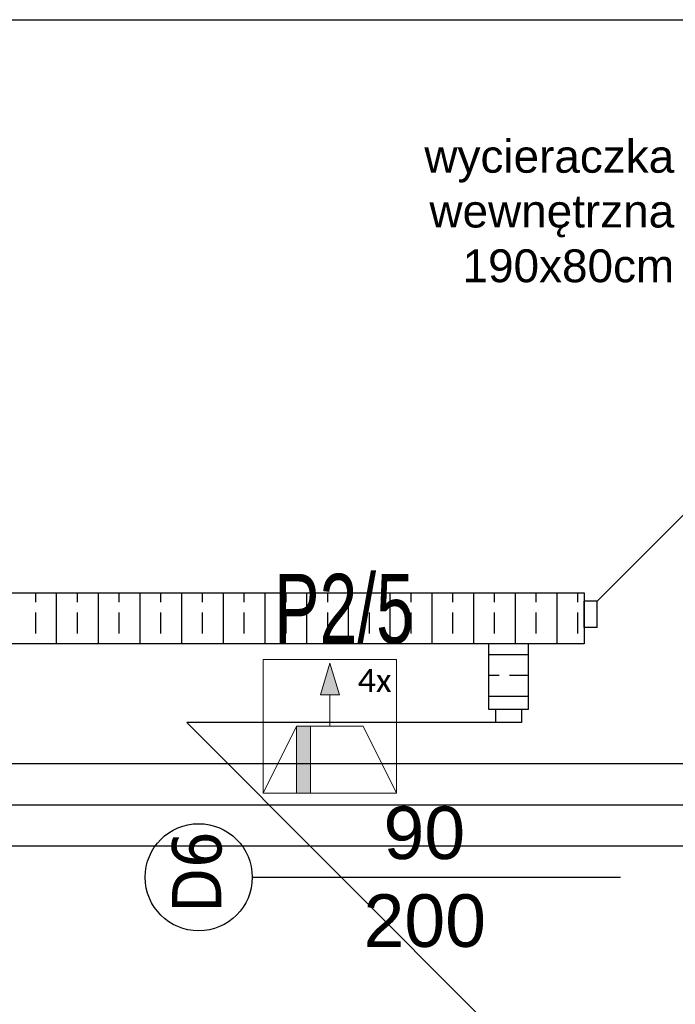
# Model space of a CAD drawing. Header units: millimetres. Extents: x -7023 to 53801, y 9849 to 33561.
# Tile 101 of 256: x 11323 to 11523, y 19082 to 19382. Entities that reach past the tile are written whole.
import ezdxf
from ezdxf.enums import TextEntityAlignment as Align

# ---------------------------------------------------------------- set-up
doc = ezdxf.new("R2010")
doc.units = ezdxf.units.MM
doc.layers.get('0').update_dxf_attribs({"lineweight": 9})
doc.layers.add('.IE_podklad', color=252, linetype='Continuous')
doc.layers.add('PA_Instalacja pożarowa', color=1, linetype='Continuous', lineweight=5)
doc.layers.add('PA_Instalacja pożarowa_opis', color=7, linetype='Continuous', lineweight=5)
doc.styles.add('AAT', font='calibri.ttf')
doc.styles.add('Opisowy', font='arial.ttf')
doc.styles.add('q-arch-ARIAL01', font='arial.ttf', dxfattribs={"width": 0.7})
doc.styles.get("Standard").update_dxf_attribs({"font": 'arial.ttf'})

# ---------------------------------------------------------------- blocks, each defined once
blk = doc.blocks.new('*U226')
blk.add_wipeout([(-20.5, -20.5), (-20.5, 20.5), (20.5, 20.5), (20.5, -20.5)])
at = {"lineweight": 5}
for points in [[(0, 9.7), (2.94, 9.7), (0, 19.41), (-2.94, 9.7)], [(-6, -20.5), (-6, 0), (-10.25, 0), (-10.25, -20.5)]]:
    blk.add_hatch(color=256, dxfattribs=at).paths.add_polyline_path(points)
for p, q in [((-2.94, 9.7), (0, 19.41)), ((2.94, 9.7), (0, 19.41)), ((0, 9.7), (-2.94, 9.7)), ((0, 0), (0, 9.7)), ((0, 9.7), (2.94, 9.7)), ((-20.5, -20.5), (-10.25, 0)), ((-10.25, 0), (10.25, 0)), ((-10.25, 0), (-10.25, -20.5)), ((-6, -20.5), (-6, 0)), ((20.5, -20.5), (10.25, 0)), ((20.5, -20.5), (-20.5, -20.5))]:
    blk.add_line(p, q, dxfattribs=at)
blk.add_lwpolyline([(-20.5, 20.5), (20.5, 20.5), (20.5, -20.5), (-20.5, -20.5)], close=True, dxfattribs=at)
at = {"lineweight": 5, "style": 'AAT'}
blk.add_text('4x', height=7.089, dxfattribs=at).set_placement((18.94, 10.54), align=Align.RIGHT)

msp = doc.modelspace()

# ---------------------------------------------------------------- linework, layer by layer
at = {"layer": '.IE_podklad', "ltscale": 25}
for p, q in [((10554.1, 19381.68), (13853.09, 19381.68)), ((10554.1, 19142.68), (13536.66, 19142.68))]:
    msp.add_line(p, q, dxfattribs=at)
at = {"layer": '.IE_podklad'}
for p, q in [((11499.06, 19204.68), (11593.06, 19298.68)), ((10896.06, 19207.18), (11495.06, 19207.18)), ((11328.12, 19204.38), (11328.12, 19207.18)), ((11334.47, 19191.68), (11334.47, 19207.18)), ((11340.82, 19204.38), (11340.82, 19207.18)), ((11347.17, 19191.68), (11347.17, 19207.18)), ((11353.52, 19204.38), (11353.52, 19207.18)), ((11359.87, 19191.68), (11359.87, 19207.18)), ((11366.22, 19204.38), (11366.22, 19207.18)), ((11372.57, 19191.68), (11372.57, 19207.18)), ((11378.92, 19204.38), (11378.92, 19207.18)), ((11385.27, 19191.68), (11385.27, 19207.18)), ((11391.62, 19204.38), (11391.62, 19207.18)), ((11397.97, 19191.68), (11397.97, 19207.18)), ((11404.32, 19204.38), (11404.32, 19207.18)), ((11410.67, 19191.68), (11410.67, 19207.18)), ((11417.02, 19204.38), (11417.02, 19207.18)), ((11423.37, 19191.68), (11423.37, 19207.18)), ((11429.72, 19204.38), (11429.72, 19207.18)), ((11436.07, 19191.68), (11436.07, 19207.18)), ((11442.42, 19204.38), (11442.42, 19207.18)), ((11448.77, 19191.68), (11448.77, 19207.18)), ((11455.12, 19204.38), (11455.12, 19207.18)), ((11461.47, 19191.68), (11461.47, 19207.18)), ((11467.82, 19204.38), (11467.82, 19207.18)), ((11474.17, 19191.68), (11474.17, 19207.18)), ((11480.52, 19204.38), (11480.52, 19207.18)), ((11486.87, 19191.68), (11486.87, 19207.18)), ((11493.22, 19204.38), (11493.22, 19207.18)), ((11495.06, 19207.18), (11495.06, 19191.68)), ((11499.06, 19204.68), (11495.06, 19204.68)), ((11495.06, 19196.68), (11495.06, 19204.68)), ((11499.06, 19196.68), (11499.06, 19204.68)), ((11328.12, 19194.85), (11328.12, 19201.2)), ((11340.82, 19194.85), (11340.82, 19201.2)), ((11353.52, 19194.85), (11353.52, 19201.2)), ((11366.22, 19194.85), (11366.22, 19201.2)), ((11378.92, 19194.85), (11378.92, 19201.2)), ((11391.62, 19194.85), (11391.62, 19201.2)), ((11404.32, 19194.85), (11404.32, 19201.2)), ((11417.02, 19194.85), (11417.02, 19201.2)), ((11429.72, 19194.85), (11429.72, 19201.2)), ((11442.42, 19194.85), (11442.42, 19201.2)), ((11455.12, 19194.85), (11455.12, 19201.2)), ((11467.82, 19194.85), (11467.82, 19201.2)), ((11480.52, 19194.85), (11480.52, 19201.2)), ((11493.22, 19194.85), (11493.22, 19201.2)), ((11499.06, 19196.68), (11495.06, 19196.68)), ((11495.06, 19191.68), (10896.06, 19191.68)), ((11328.12, 19191.68), (11328.12, 19191.68)), ((11340.82, 19191.68), (11340.82, 19191.68)), ((11353.52, 19191.68), (11353.52, 19191.68)), ((11366.22, 19191.68), (11366.22, 19191.68)), ((11378.92, 19191.68), (11378.92, 19191.68)), ((11391.62, 19191.68), (11391.62, 19191.68)), ((11404.32, 19191.68), (11404.32, 19191.68)), ((11417.02, 19191.68), (11417.02, 19191.68)), ((11429.72, 19191.68), (11429.72, 19191.68)), ((11442.42, 19191.68), (11442.42, 19191.68)), ((11455.12, 19191.68), (11455.12, 19191.68)), ((11466.06, 19171.67), (11466.06, 19191.68)), ((11467.82, 19191.68), (11467.82, 19191.68)), ((11478.06, 19191.68), (11478.06, 19171.67)), ((11480.52, 19191.68), (11480.52, 19191.68)), ((11493.22, 19191.68), (11493.22, 19191.68)), ((11466.06, 19188.43), (11478.06, 19188.43)), ((11466.06, 19182.08), (11469.22, 19182.08)), ((11472.4, 19182.08), (11478.06, 19182.08)), ((11466.06, 19175.73), (11478.06, 19175.73)), ((11478.06, 19171.67), (11466.06, 19171.67)), ((11468.06, 19171.67), (11468.06, 19167.67)), ((11476.06, 19171.67), (11468.06, 19171.67)), ((11476.06, 19171.67), (11476.06, 19167.67)), ((11476.06, 19167.67), (11468.06, 19167.67)), ((11394.03, 19120.67), (11506.21, 19120.67))]:
    msp.add_line(p, q, dxfattribs=at)
at = {"layer": '.IE_podklad', "ltscale": 0.5}
msp.add_line((10896.06, 19130.18), (11617.06, 19130.18), dxfattribs=at)
at = {"layer": '.IE_podklad', "linetype": 'Continuous'}
msp.add_circle((11377.72, 19120.61), 16.31, dxfattribs=at)

# ---------------------------------------------------------------- texts
at = {"layer": '.IE_podklad', "linetype": 'Continuous', "style": 'Opisowy'}
for s, p in [('90', (11434, 19126.14)), ('200', (11427.92, 19099.41))]:
    msp.add_text(s, height=16, rotation=360, dxfattribs=at).set_placement(p)
at = {"layer": '.IE_podklad', "insert": (11522.52, 19345.09), "char_height": 10, "attachment_point": 3}
msp.add_mtext('\\pxqr;wycieraczka \\Pwewnętrzna\\P190x80cm', dxfattribs=at)
at = {"layer": '.IE_podklad', "insert": (11369.6, 19109.78), "char_height": 15, "width": 230.4406, "attachment_point": 1, "rotation": 90}
msp.add_mtext('{\\fTahoma|b0|i0|c238|p34;D6}', dxfattribs=at)
at = {"layer": 'PA_Instalacja pożarowa_opis', "style": 'q-arch-ARIAL01', "width": 0.7}
msp.add_text('P2/5', height=21.14, dxfattribs=at).set_placement((11400.73, 19191.81, 0))

# ---------------------------------------------------------------- next in the draw order: block references
at = {"layer": 'PA_Instalacja pożarowa', "xscale": 0.9906113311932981, "yscale": 0.9906113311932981, "zscale": 0.9906113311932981}
msp.add_blockref('*U226', (11417.68, 19166.56), dxfattribs=at)

# ---------------------------------------------------------------- next in the draw order: linework, layer by layer
at = {"layer": '.IE_podklad'}
for p in [(11468.06, 19167.67), (11468.06, 19073.67)]:
    msp.add_line(p, (11374.06, 19167.67), dxfattribs=at)
at = {"layer": '.IE_podklad', "ltscale": 0.5}
msp.add_line((11617.06, 19155.17), (10896.06, 19155.18), dxfattribs=at)

doc.saveas('drawing.dxf')
